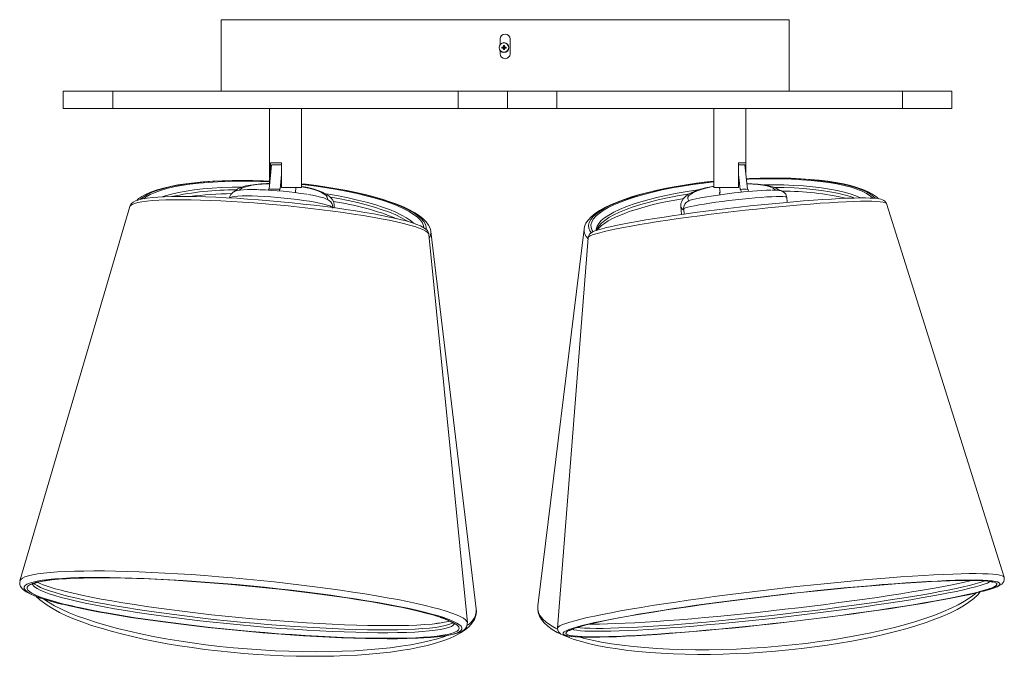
# Model space of a CAD drawing. Header units: millimetres. Extents: x -233 to 835, y -654 to 194.
# Tile 2 of 2: x 436 to 835, y -654 to -396. Entities that reach past the tile are written whole.
import ezdxf

# ---------------------------------------------------------------- set-up
doc = ezdxf.new("R2010")
doc.units = ezdxf.units.MM

msp = doc.modelspace()

# ---------------------------------------------------------------- linework, layer by layer
at = {"color": 7, "linetype": 'Continuous', "lineweight": 15}
for p, q in [((517.82, -396.36), (517.82, -425.36)), ((517.82, -396.36), (747.82, -396.36)), ((747.82, -396.36), (747.82, -425.36)), ((630.82, -404.16), (630.82, -406.38)), ((632.12, -406.83), (632.23, -407.54)), ((632.58, -406.83), (632.47, -407.54)), ((634.82, -410.16), (634.82, -404.16)), ((630.82, -408.94), (630.82, -410.16)), ((631.52, -407.43), (632.23, -407.54)), ((631.52, -407.89), (632.23, -407.78)), ((632.23, -407.54), (632.11, -407.42)), ((632.11, -407.9), (632.23, -407.78)), ((632.12, -408.49), (632.23, -407.78)), ((632.23, -407.54), (632.47, -407.54)), ((632.23, -407.54), (632.23, -407.78)), ((632.47, -407.78), (632.23, -407.78)), ((632.59, -407.42), (632.47, -407.54)), ((633.18, -407.43), (632.47, -407.54)), ((632.47, -407.78), (632.47, -407.54)), ((632.58, -408.49), (632.47, -407.78)), ((632.47, -407.78), (632.59, -407.9)), ((633.18, -407.89), (632.47, -407.78)), ((453.82, -432.36), (453.82, -425.36)), ((813.82, -425.36), (453.82, -425.36)), ((473.82, -432.36), (473.82, -425.36)), ((613.82, -432.36), (613.82, -425.36)), ((633.82, -432.36), (633.82, -425.36)), ((653.82, -432.36), (653.82, -425.36)), ((793.82, -432.36), (793.82, -425.36)), ((813.82, -432.36), (813.82, -425.36)), ((813.82, -432.36), (453.82, -432.36)), ((537.32, -432.36), (537.32, -463.48)), ((550.32, -464.36), (550.32, -432.36)), ((717.32, -432.36), (717.32, -464.36)), ((730.32, -459.09), (730.32, -432.36)), ((542.2, -454.36), (537.73, -454.36)), ((537.73, -459.06), (537.73, -454.36)), ((542.2, -454.36), (542.2, -464.36)), ((730.31, -454.36), (727.37, -454.36)), ((727.37, -464.36), (727.37, -454.36)), ((730.31, -454.36), (730.31, -459.06)), ((538.1, -455.16), (537.17, -465.01)), ((538.1, -455.16), (542.2, -455.16)), ((727.37, -455.2), (729.87, -455.2)), ((729.87, -455.2), (731, -465.06)), ((542.2, -459.06), (541.63, -465.06)), ((727.37, -459.06), (728.06, -465.11)), ((536.98, -465.02), (536.94, -465.41)), ((541.44, -465.02), (541.38, -465.73)), ((541.44, -465.02), (541.63, -465.06)), ((550.32, -464.36), (542.2, -464.36)), ((548.06, -464.36), (547.87, -466.37)), ((547.87, -466.37), (548.06, -466.41)), ((548.06, -466.41), (548.06, -466.45)), ((727.37, -464.36), (717.32, -464.36)), ((719.67, -466.38), (719.92, -466.34)), ((719.67, -466.38), (719.78, -467.29)), ((719.69, -464.36), (719.92, -466.34)), ((728.06, -465.11), (728.31, -465.08)), ((728.31, -465.08), (728.44, -466.25)), ((731.25, -465.08), (731.36, -465.97)), ((747.13, -470.34), (746.89, -468.3)), ((480.84, -471.97), (436.25, -623.63)), ((563.56, -472.55), (563.61, -471.99)), ((703.99, -471.94), (704.24, -475.26)), ((705.16, -473.06), (705.4, -475.1)), ((834.95, -622.16), (787.28, -470.86)), ((621.1, -635), (602.71, -482.16)), ((664.81, -481.14), (646.09, -633.84)), ((617.51, -640.66), (601.96, -483.35)), ((666.39, -484.66), (654.05, -642.82)), ((455.02, -628), (454.88, -627.97)), ((452.82, -633.01), (453.34, -633.13)), ((621.1, -635.05), (621.1, -635))]:
    msp.add_line(p, q, dxfattribs=at)
at = {"color": 8, "linetype": 'Continuous', "lineweight": 15}
msp.add_line((453.63, -633.17), (453.12, -633.05), dxfattribs=at)
at = {"color": 7, "linetype": 'Continuous', "lineweight": 15, "flags": 128}
for points in [[(537.48, -461.8), (534.89, -461.67), (530.61, -461.53), (526.38, -461.46), (522.24, -461.49), (518.21, -461.59), (514.29, -461.77), (510.52, -462.04), (506.91, -462.38), (503.48, -462.81), (500.25, -463.31), (497.22, -463.89), (494.42, -464.54), (491.85, -465.28), (489.52, -466.09), (487.45, -466.99), (485.63, -467.99), (484.07, -469.1), (483.55, -469.62)], [(717.32, -461.78), (714.59, -462.08), (710.35, -462.61), (706.2, -463.22), (702.14, -463.89), (698.2, -464.63), (694.4, -465.43), (690.77, -466.29), (687.3, -467.2), (684.04, -468.17), (680.98, -469.18), (678.14, -470.23), (675.54, -471.33), (673.19, -472.46), (671.09, -473.65), (669.25, -474.88), (667.69, -476.17), (666.41, -477.55), (665.57, -478.83), (665.03, -480.1), (664.83, -481.11)], [(784.02, -468.86), (783.22, -468.12), (781.71, -467.06), (779.86, -466.06), (777.73, -465.15), (775.34, -464.32), (772.71, -463.58), (769.85, -462.91), (766.77, -462.33), (763.49, -461.82), (760.01, -461.4), (756.37, -461.05), (752.56, -460.79), (748.62, -460.61), (744.56, -460.51), (740.4, -460.49), (736.16, -460.55), (731.87, -460.7), (730.51, -460.77)], [(533.02, -465.21), (532.22, -465.18), (530.26, -465.16), (528.48, -465.18), (526.89, -465.25), (525.5, -465.38), (524.21, -465.61), (523.45, -465.85), (522.83, -466.14), (522.23, -466.58), (521.68, -467.2), (521.28, -468.03), (521.18, -468.69)], [(537.39, -462.77), (536.1, -462.77), (533.82, -462.87), (531.67, -463.05), (529.67, -463.32), (527.83, -463.69), (526.15, -464.18), (524.59, -464.86), (523.52, -465.56), (523.02, -466.05)], [(602.7, -482.15), (602.7, -482.08), (602.38, -480.8), (601.78, -479.55), (600.88, -478.3), (599.64, -477.04), (598.06, -475.77), (596.17, -474.54), (594.01, -473.35), (591.6, -472.22), (588.94, -471.12), (586.05, -470.07), (582.94, -469.06), (579.63, -468.11), (576.13, -467.2), (572.46, -466.35), (568.63, -465.55), (564.67, -464.82), (560.59, -464.15), (556.41, -463.55), (552.17, -463.03), (550.32, -462.83)], [(563.56, -471.98), (563.61, -471.44), (563.41, -470.37), (562.98, -469.43), (562.36, -468.61), (561.53, -467.83), (560.37, -467.04), (558.79, -466.24), (556.96, -465.53), (554.99, -464.92), (552.87, -464.39), (550.62, -463.93), (550.32, -463.88)], [(717.32, -463.82), (716.11, -464.03), (713.94, -464.51), (711.92, -465.06), (710.07, -465.67), (708.4, -466.37), (706.89, -467.19), (705.71, -468.08), (704.92, -468.94), (704.37, -469.87), (704.05, -470.89), (704, -471.92)], [(743.93, -465.48), (743.68, -465.28), (742.59, -464.65), (741.1, -464.07), (739.27, -463.57), (737.29, -463.21), (735.17, -462.95), (732.94, -462.79), (730.73, -462.72)], [(746.86, -468.31), (746.82, -467.91), (746.47, -467.07), (745.99, -466.46), (745.47, -466.04), (744.97, -465.77), (744.5, -465.6), (744, -465.49), (743.32, -465.41), (742.16, -465.35), (741.02, -465.35)], [(494.06, -468.15), (492.08, -468.26), (489.79, -468.44), (487.75, -468.68), (485.97, -468.97), (484.42, -469.32), (483.07, -469.78), (482.13, -470.29), (481.51, -470.81), (481.04, -471.47), (480.88, -471.93)], [(494.34, -468.16), (494.78, -468.14), (497.66, -468.04), (500.81, -467.99), (504.2, -467.99), (507.81, -468.03), (511.63, -468.13), (515.63, -468.27), (519.78, -468.47), (524.06, -468.71), (528.45, -468.99), (532.92, -469.32), (537.44, -469.69), (541.98, -470.09), (546.52, -470.54), (551.03, -471.02), (555.49, -471.52), (559.86, -472.06), (564.12, -472.62), (568.24, -473.21), (572.21, -473.81), (575.99, -474.42), (579.56, -475.05), (582.9, -475.68), (586, -476.32), (588.47, -476.87)], [(562.94, -472.65), (562.97, -472.51), (562.88, -471.53), (562.56, -470.75), (562.14, -470.15), (561.66, -469.7), (561.13, -469.34), (560.47, -468.99), (559.37, -468.58), (558.05, -468.19), (556.57, -467.84), (554.78, -467.47), (552.87, -467.13)], [(670.22, -481.58), (670.28, -481.47), (670.92, -480.66), (671.84, -479.78), (673.06, -478.85), (674.57, -477.89), (676.38, -476.91), (678.49, -475.93), (680.86, -474.95), (683.51, -473.98), (686.39, -473.04), (689.51, -472.14), (692.84, -471.28), (696.35, -470.46), (700.04, -469.7), (703.87, -468.99), (705.05, -468.8)], [(672.74, -480.87), (673.32, -480.72), (675.34, -480.23), (677.67, -479.71), (680.3, -479.17), (683.2, -478.62), (686.36, -478.05), (689.77, -477.47), (693.4, -476.88), (697.23, -476.28), (701.24, -475.69), (705.4, -475.1), (709.68, -474.52), (714.07, -473.94), (718.54, -473.38), (723.05, -472.84), (727.59, -472.32), (732.12, -471.82), (736.61, -471.35), (741.05, -470.9), (745.4, -470.49), (749.64, -470.12), (753.74, -469.78), (757.68, -469.47), (761.43, -469.21), (764.97, -468.99), (768.28, -468.82), (771.34, -468.69), (774.13, -468.6), (776.64, -468.56), (778.84, -468.56), (780.33, -468.6)], [(710.5, -468.81), (710.12, -468.89), (708.87, -469.18), (707.8, -469.5), (707.21, -469.74), (706.58, -470.09), (706.12, -470.46), (705.65, -471.02), (705.29, -471.79), (705.14, -472.69), (705.2, -473.06)], [(787.23, -470.83), (787.08, -470.41), (786.67, -469.88), (786.22, -469.53), (785.71, -469.28), (785.03, -469.05), (783.82, -468.83), (782.46, -468.68), (780.73, -468.59), (780.63, -468.59)], [(601.94, -483.36), (601.95, -483.23), (601.7, -482.44), (601.3, -481.79), (600.73, -481.21), (599.89, -480.61), (598.55, -479.9), (597.08, -479.29), (595.23, -478.65), (593.15, -478.03), (590.82, -477.41), (588.73, -476.91)], [(672.47, -480.92), (672.08, -481.02), (670.52, -481.48), (669.22, -481.93), (668.11, -482.43), (667.5, -482.81), (667.03, -483.24), (666.67, -483.74), (666.43, -484.42), (666.42, -484.66)], [(826.73, -627.79), (827.18, -627.67), (829.09, -627.12), (830.72, -626.58), (832.11, -626.04), (833.28, -625.46), (834.02, -624.94), (834.48, -624.46), (834.84, -623.88), (835.05, -623.14), (834.97, -622.24), (834.94, -622.16)], [(436.29, -623.63), (436.15, -624.13), (436.2, -625.09), (436.5, -625.93), (436.99, -626.66), (437.7, -627.36), (438.79, -628.14), (440.34, -628.98), (442.14, -629.76), (444.19, -630.52), (446.49, -631.27), (449.05, -632.02), (451.87, -632.77), (452.82, -633.01)], [(441.14, -625.14), (441.13, -625.16), (441.29, -625.04), (441.72, -624.82), (442.45, -624.54), (443.51, -624.23), (444.91, -623.92), (446.64, -623.62), (448.41, -623.38)], [(446.81, -623.23), (447.75, -623.12), (450.45, -622.86), (453.45, -622.65), (456.74, -622.49), (460.31, -622.37), (464.13, -622.3), (468.21, -622.29), (472.51, -622.32), (477.03, -622.4), (481.75, -622.52), (486.64, -622.7), (491.69, -622.92), (496.88, -623.19), (502.18, -623.51), (507.58, -623.87), (513.06, -624.27), (518.59, -624.71), (524.15, -625.19), (529.72, -625.71), (535.28, -626.27), (540.81, -626.86), (546.28, -627.48), (551.67, -628.12), (556.96, -628.8), (562.14, -629.49), (567.17, -630.21), (572.04, -630.95), (576.74, -631.7), (581.24, -632.46), (585.52, -633.23), (589.57, -634.01), (593.37, -634.79), (596.9, -635.57), (600.16, -636.34), (603.13, -637.11), (605.8, -637.87), (607.93, -638.54)], [(447.97, -623.37), (449.24, -623.23), (451.98, -622.98), (455.03, -622.78), (458.36, -622.62), (461.97, -622.52), (465.84, -622.46), (469.95, -622.45), (474.3, -622.5), (478.85, -622.59), (483.6, -622.73), (488.52, -622.91), (493.59, -623.15), (498.79, -623.43), (504.11, -623.76), (509.52, -624.13), (515, -624.54), (520.52, -625), (526.07, -625.49), (531.62, -626.02), (537.15, -626.59), (542.64, -627.19), (548.07, -627.81), (553.41, -628.47), (558.64, -629.15), (563.74, -629.85), (568.69, -630.58), (573.47, -631.32), (578.07, -632.07), (582.46, -632.83), (586.62, -633.61), (590.54, -634.38), (594.2, -635.16), (597.59, -635.93), (600.7, -636.7), (603.51, -637.46), (606.01, -638.22), (607, -638.54)], [(660.16, -643.15), (661.62, -642.65), (663.48, -642.1), (665.66, -641.53), (668.17, -640.92), (670.98, -640.29), (674.09, -639.64), (677.49, -638.97), (681.15, -638.29), (685.07, -637.59), (689.24, -636.88), (693.62, -636.16), (698.21, -635.44), (702.99, -634.72), (707.94, -633.99), (713.04, -633.27), (718.26, -632.56), (723.59, -631.85), (729.01, -631.16), (734.49, -630.49), (740.01, -629.83), (745.55, -629.19), (751.08, -628.58), (756.6, -627.99), (762.06, -627.42), (767.45, -626.89), (772.76, -626.39), (777.95, -625.93), (783, -625.5), (787.91, -625.11), (792.64, -624.76), (797.17, -624.45), (801.5, -624.18), (805.6, -623.96), (809.45, -623.78), (813.04, -623.64), (816.36, -623.55), (819.39, -623.51), (822.11, -623.51), (824.53, -623.55), (826.63, -623.65), (828.39, -623.79), (829.28, -623.89)], [(660.32, -642.81), (661.76, -642.38), (663.85, -641.81), (666.26, -641.21), (668.98, -640.59), (672, -639.94), (675.31, -639.28), (678.89, -638.59), (682.73, -637.9), (686.81, -637.19), (691.13, -636.47), (695.65, -635.75), (700.37, -635.02), (705.27, -634.29), (710.32, -633.57), (715.51, -632.85), (720.81, -632.14), (726.21, -631.44), (731.68, -630.75), (737.2, -630.08), (742.75, -629.43), (748.31, -628.8), (753.86, -628.2), (759.37, -627.62), (764.82, -627.07), (770.19, -626.55), (775.47, -626.07), (780.62, -625.62), (785.63, -625.2), (790.48, -624.83), (795.15, -624.49), (799.62, -624.2), (803.87, -623.94), (807.89, -623.74), (811.66, -623.57), (815.17, -623.45), (818.4, -623.38), (821.34, -623.35), (823.98, -623.36), (826.3, -623.43), (828.31, -623.53), (829.98, -623.69), (830.1, -623.7)], [(821.94, -623.51), (819.43, -624.09), (816.47, -624.72), (813.21, -625.38), (809.68, -626.06), (805.89, -626.75), (801.84, -627.46), (797.57, -628.17), (793.08, -628.89), (788.39, -629.62), (783.52, -630.34), (778.5, -631.06), (773.33, -631.78), (768.06, -632.49), (762.68, -633.19), (757.23, -633.87), (751.73, -634.54), (746.19, -635.19)], [(828.77, -623.89), (829.68, -624.03), (830.24, -624.17), (830.48, -624.25), (830.48, -624.25)], [(442.99, -630.08), (443.99, -631.05), (444.28, -631.31)], [(454.88, -627.97), (453.39, -627.59), (452.98, -627.48)], [(605.17, -640.95), (603.19, -641.15), (600.3, -641.37), (597.11, -641.55), (593.63, -641.68), (589.89, -641.76), (585.9, -641.8), (581.67, -641.78), (577.22, -641.71), (572.56, -641.6), (567.73, -641.43), (562.73, -641.22), (557.59, -640.96), (552.33, -640.66), (546.96, -640.31), (541.51, -639.92), (536.01, -639.48), (530.47, -639.01), (524.92, -638.5), (519.37, -637.95), (513.86, -637.37), (508.4, -636.75), (503.02, -636.11), (497.73, -635.44), (492.56, -634.75), (487.53, -634.03), (482.66, -633.3), (477.97, -632.56), (473.48, -631.8), (469.2, -631.03), (465.16, -630.25), (461.36, -629.48), (457.83, -628.7), (454.92, -628.01)], [(646.13, -633.78), (646.03, -634.99), (646.24, -636.52), (646.75, -637.98), (647.55, -639.38), (648.65, -640.73), (650.07, -642.05), (651.83, -643.32), (653.9, -644.53), (656.27, -645.66), (658.74, -646.66), (659.26, -646.85), (660.74, -647.36), (663.8, -648.29), (667.09, -649.15), (670.63, -649.93), (674.38, -650.63), (678.34, -651.26), (682.51, -651.81), (686.86, -652.28), (691.38, -652.68), (696.05, -652.99), (700.87, -653.22), (705.81, -653.37), (710.85, -653.44), (715.99, -653.43), (721.2, -653.33), (726.46, -653.15), (731.76, -652.89), (737.07, -652.56), (742.39, -652.14), (747.69, -651.64), (752.95, -651.07), (758.15, -650.43), (763.29, -649.71), (768.33, -648.93), (773.26, -648.08), (778.06, -647.17), (782.73, -646.19), (787.24, -645.16), (791.57, -644.07), (795.72, -642.93), (799.67, -641.75), (803.4, -640.51), (806.9, -639.24), (810.17, -637.93), (813.2, -636.58), (815.97, -635.2), (818.47, -633.78), (820.71, -632.33), (822.66, -630.83), (824.33, -629.28), (825.32, -628.12)], [(824.29, -628.21), (822.68, -628.62), (820.02, -629.23), (817.06, -629.87), (813.8, -630.53), (810.27, -631.21), (806.47, -631.9), (802.43, -632.61), (798.15, -633.32), (793.66, -634.04), (788.98, -634.76), (784.11, -635.49), (779.09, -636.21), (773.92, -636.93), (768.64, -637.64), (763.27, -638.34), (757.82, -639.02), (752.31, -639.69), (746.78, -640.34)], [(826.46, -627.84), (825.71, -628.04), (823.3, -628.63), (820.58, -629.26), (817.56, -629.9), (814.25, -630.57), (810.67, -631.25), (806.83, -631.95), (802.74, -632.65), (798.43, -633.37), (793.9, -634.09), (789.18, -634.82), (784.29, -635.55), (779.24, -636.27), (774.05, -636.99), (768.75, -637.7), (763.35, -638.4), (757.88, -639.09), (752.36, -639.76), (746.81, -640.41)], [(444.28, -631.31), (445.23, -632.08), (447.3, -633.56), (449.66, -635.01), (452.28, -636.42), (455.17, -637.79), (458.3, -639.13), (461.68, -640.42), (465.29, -641.68), (469.12, -642.89), (473.15, -644.06), (477.38, -645.18), (481.79, -646.25), (486.37, -647.26), (491.1, -648.22), (495.96, -649.11), (500.94, -649.94), (506.02, -650.7), (511.19, -651.4), (516.42, -652.02), (521.69, -652.57), (527, -653.04), (532.32, -653.44), (537.63, -653.75), (542.91, -653.99), (548.15, -654.15), (553.33, -654.22), (558.43, -654.22), (563.43, -654.13), (568.32, -653.96), (573.07, -653.71), (577.68, -653.38), (582.12, -652.98), (586.39, -652.49), (590.46, -651.92), (594.33, -651.28), (597.99, -650.57), (601.41, -649.78), (604.6, -648.92), (607.54, -647.98), (610.22, -646.97), (612.64, -645.88), (614.8, -644.71), (616.68, -643.45), (618.26, -642.09), (619.52, -640.63), (620.34, -639.27), (620.92, -637.72), (621.15, -636.18), (621.07, -635.06)], [(597.48, -646.86), (596.54, -646.9), (592.98, -647.02), (589.15, -647.08), (585.07, -647.1), (580.77, -647.07), (576.25, -646.99), (571.54, -646.86), (566.64, -646.69), (561.59, -646.47), (556.41, -646.2), (551.1, -645.88), (545.7, -645.52), (540.22, -645.12), (534.69, -644.68), (529.13, -644.2), (523.56, -643.68), (518, -643.12), (512.47, -642.53), (507.01, -641.91), (501.61, -641.26), (496.32, -640.59), (491.15, -639.89), (486.11, -639.18), (481.24, -638.44), (476.54, -637.69), (472.05, -636.93), (467.77, -636.16), (463.72, -635.38), (459.92, -634.6), (456.38, -633.82), (453.63, -633.17)], [(600.94, -646.43), (599.81, -646.51), (596.62, -646.69), (593.15, -646.82), (589.41, -646.9), (585.41, -646.94), (581.18, -646.92), (576.73, -646.85), (572.08, -646.74), (567.25, -646.57), (562.25, -646.36), (557.11, -646.1), (551.84, -645.8), (546.48, -645.45), (541.03, -645.06), (535.53, -644.62), (529.99, -644.15), (524.43, -643.64), (518.89, -643.09), (513.38, -642.51), (507.92, -641.89), (502.53, -641.25), (497.25, -640.58), (492.08, -639.89), (487.05, -639.17), (482.18, -638.44), (477.49, -637.7), (472.99, -636.94), (468.72, -636.17), (464.67, -635.39), (460.88, -634.62), (458.77, -634.16)], [(746.19, -635.19), (740.65, -635.82), (735.12, -636.42), (729.63, -636.99), (724.2, -637.54), (718.85, -638.06), (713.6, -638.54), (708.47, -638.99), (703.49, -639.4), (698.67, -639.77), (694.04, -640.1), (689.61, -640.39), (685.39, -640.63), (681.42, -640.84), (677.69, -640.99), (674.24, -641.11), (671.06, -641.17), (668.18, -641.2), (667.03, -641.19)], [(597.73, -646.87), (599.73, -646.77), (602.68, -646.58), (605.37, -646.33), (607.8, -646.04), (609.96, -645.71), (611.87, -645.31), (613.52, -644.85), (614.96, -644.28), (616.04, -643.64), (616.74, -643), (617.23, -642.24), (617.49, -641.38), (617.48, -640.66)], [(606.54, -638.45), (608.28, -639.07), (609.79, -639.68), (610.98, -640.25), (611.81, -640.74), (612.24, -641.06), (612.42, -641.24), (612.41, -641.22)], [(746.81, -640.41), (741.25, -641.04), (735.7, -641.64), (730.19, -642.22), (724.74, -642.77), (719.36, -643.29), (714.09, -643.78), (708.94, -644.23), (703.93, -644.64), (699.08, -645.02), (694.41, -645.35), (689.94, -645.65), (685.69, -645.9), (681.66, -646.11), (677.89, -646.27), (674.39, -646.39), (671.16, -646.47), (668.22, -646.5), (665.58, -646.48), (663.25, -646.42), (661.32, -646.31)], [(746.78, -640.34), (741.24, -640.96), (735.71, -641.57), (730.22, -642.14), (724.79, -642.69), (719.44, -643.2), (714.19, -643.69), (709.06, -644.13), (704.08, -644.54), (699.26, -644.91), (694.63, -645.24), (690.19, -645.53), (685.98, -645.78), (682, -645.98), (678.28, -646.14), (674.82, -646.25), (671.65, -646.32), (668.77, -646.34), (666.19, -646.32), (663.94, -646.25), (662.2, -646.15)], [(654.06, -642.8), (654.13, -643.64), (654.47, -644.36), (654.92, -644.86), (655.44, -645.23), (656.09, -645.53), (657.1, -645.83), (658.45, -646.08), (660, -646.25), (660.9, -646.31)], [(658.86, -643.86), (658.85, -643.86), (658.95, -643.79), (659.28, -643.6), (659.91, -643.32), (660.65, -643.04)]]:
    msp.add_lwpolyline(points, dxfattribs=at)
at = {"color": 8, "linetype": 'Continuous', "lineweight": 15, "flags": 128}
for points in [[(537.47, -461.85), (536.83, -461.82), (532.32, -461.64), (527.86, -461.54), (523.49, -461.54), (519.24, -461.63), (515.12, -461.8), (511.16, -462.07), (507.39, -462.42), (503.83, -462.86), (500.5, -463.39), (497.42, -463.99), (494.61, -464.67), (492.09, -465.42), (489.87, -466.23), (487.96, -467.11), (486.38, -468.05), (485.13, -469.04), (485.03, -469.13)], [(537.45, -462.09), (533.69, -461.92), (529.24, -461.8), (524.86, -461.78), (520.59, -461.84), (516.45, -462), (512.48, -462.24), (508.68, -462.58), (505.09, -463), (501.73, -463.5), (498.62, -464.09), (495.78, -464.75), (493.23, -465.49), (490.97, -466.3), (489.03, -467.16), (487.42, -468.09), (486.39, -468.86)], [(717.32, -461.84), (716.26, -461.95), (711.79, -462.49), (707.4, -463.1), (703.12, -463.79), (698.98, -464.56), (694.99, -465.39), (691.19, -466.28), (687.59, -467.23), (684.22, -468.23), (681.09, -469.27), (678.23, -470.36), (675.66, -471.48), (673.38, -472.62), (671.42, -473.78), (669.78, -474.95), (668.47, -476.13), (667.51, -477.31), (666.89, -478.47), (666.63, -479.62), (666.72, -480.75), (667.16, -481.84), (667.69, -482.61)], [(717.32, -462.08), (713.32, -462.54), (708.92, -463.13), (704.63, -463.79), (700.46, -464.53), (696.45, -465.34), (692.61, -466.22), (688.98, -467.15), (685.57, -468.14), (682.4, -469.17), (679.5, -470.24), (676.88, -471.35), (674.57, -472.48), (672.56, -473.64), (670.88, -474.81), (669.53, -475.98), (668.53, -477.15), (667.88, -478.31), (667.59, -479.46), (667.65, -480.58), (668.06, -481.68), (668.44, -482.26)], [(782.83, -468.69), (782.2, -468.06), (780.89, -467.07), (779.25, -466.13), (777.29, -465.25), (775.01, -464.43), (772.43, -463.68), (769.58, -463), (766.45, -462.4), (763.08, -461.87), (759.48, -461.44), (755.67, -461.08), (751.68, -460.82), (747.54, -460.64), (743.26, -460.56), (738.87, -460.57), (734.4, -460.67), (730.52, -460.82)], [(781.73, -468.62), (780.73, -467.73), (779.27, -466.77), (777.48, -465.86), (775.36, -465.01), (772.94, -464.23), (770.23, -463.51), (767.24, -462.88), (763.99, -462.32), (760.5, -461.85), (756.8, -461.46), (752.9, -461.16), (748.83, -460.95), (744.61, -460.83), (740.28, -460.8), (735.86, -460.86), (731.37, -461.02), (730.54, -461.06)], [(525.94, -464.22), (522.17, -464.26), (518.09, -464.39), (514.16, -464.61), (510.41, -464.92), (506.86, -465.32), (503.54, -465.8), (500.45, -466.36), (497.63, -467), (495.09, -467.71), (493.84, -468.12)], [(537.38, -462.86), (536.61, -462.87), (534.33, -462.96), (532.22, -463.13), (530.32, -463.39), (528.66, -463.74), (527.27, -464.15), (526.2, -464.63), (525.44, -465.16), (525.23, -465.39)], [(600.88, -481.24), (600.86, -480.41), (600.54, -479.27), (599.86, -478.11), (598.83, -476.95), (597.47, -475.78), (595.77, -474.61), (593.75, -473.46), (591.42, -472.33), (588.79, -471.22), (585.89, -470.14), (582.72, -469.11), (579.3, -468.11), (575.67, -467.17), (571.83, -466.29), (567.81, -465.47), (563.64, -464.72), (559.34, -464.03), (554.94, -463.43), (550.46, -462.9), (550.32, -462.88)], [(599.94, -480.55), (599.81, -479.84), (599.32, -478.69), (598.48, -477.53), (597.29, -476.36), (595.76, -475.2), (593.9, -474.05), (591.72, -472.91), (589.24, -471.79), (586.46, -470.71), (583.42, -469.66), (580.11, -468.65), (576.58, -467.69), (572.83, -466.79), (568.9, -465.95), (564.8, -465.17), (560.56, -464.46), (556.2, -463.83), (551.76, -463.28), (550.32, -463.12)], [(560.8, -469.1), (560.84, -468.89), (560.73, -468.27), (560.27, -467.63), (559.48, -466.98), (558.36, -466.35), (556.94, -465.74), (555.25, -465.16), (553.32, -464.63), (551.18, -464.15), (550.32, -463.98)], [(711.23, -465.27), (710.86, -465.32), (706.63, -465.95), (702.52, -466.66), (698.56, -467.43), (694.76, -468.27), (691.16, -469.17), (687.77, -470.12), (684.63, -471.12), (681.74, -472.17), (679.13, -473.24), (676.81, -474.35), (674.8, -475.47), (673.11, -476.61), (671.75, -477.76), (670.73, -478.91), (670.06, -480.04), (669.74, -481.17), (669.72, -481.89)], [(717.32, -463.92), (716.26, -464.12), (714.14, -464.6), (712.22, -465.14), (710.55, -465.72), (709.15, -466.34), (708.06, -466.98), (707.29, -467.62), (706.86, -468.27), (706.77, -468.9), (707.04, -469.5), (707.21, -469.7)], [(742.31, -465.33), (742.12, -465.14), (741.35, -464.6), (740.24, -464.12), (738.84, -463.7), (737.16, -463.36), (735.24, -463.1), (733.11, -462.92), (730.82, -462.83), (730.74, -462.83)], [(776.72, -468.56), (774.85, -467.72), (772.64, -466.92), (770.12, -466.19), (767.32, -465.53), (764.26, -464.95), (760.95, -464.45), (757.42, -464.03), (753.68, -463.7), (749.77, -463.46), (745.71, -463.31), (741.51, -463.25), (737.7, -463.27)], [(774.44, -468.59), (772.72, -467.99), (770.2, -467.26), (767.4, -466.6), (764.34, -466.02), (761.03, -465.52), (757.5, -465.1), (753.77, -464.77), (749.85, -464.53), (745.79, -464.38), (741.89, -464.32)], [(480.84, -471.97), (481.09, -471.57), (481.71, -471.15), (482.68, -470.77), (484, -470.42), (485.65, -470.12), (487.63, -469.87), (489.93, -469.66), (492.52, -469.5), (495.41, -469.39), (498.56, -469.33), (501.97, -469.31), (505.6, -469.35), (509.45, -469.44), (513.49, -469.57), (517.68, -469.75), (522.02, -469.98), (526.47, -470.26), (531.01, -470.58), (535.61, -470.94), (540.24, -471.35), (544.88, -471.79), (549.5, -472.26), (554.07, -472.77), (558.57, -473.31), (562.96, -473.87), (567.23, -474.46), (571.35, -475.07), (575.29, -475.69), (579.04, -476.32), (582.56, -476.97), (585.84, -477.62), (588.86, -478.26), (591.6, -478.91)], [(562.92, -472.46), (562.91, -472.45), (562.53, -472.13), (561.81, -471.79), (560.74, -471.42), (559.36, -471.05), (557.68, -470.67), (555.73, -470.28), (553.55, -469.91), (551.18, -469.55), (548.64, -469.2), (546, -468.89), (543.28, -468.6), (540.55, -468.35), (537.84, -468.13), (535.2, -467.96), (532.68, -467.84), (530.32, -467.77), (528.16, -467.74), (526.24, -467.77), (524.59, -467.84), (523.24, -467.96), (522.21, -468.13), (521.52, -468.35), (521.22, -468.54)], [(595.76, -478.78), (594.53, -477.74), (592.87, -476.6), (590.88, -475.48), (588.59, -474.38), (586, -473.3), (583.14, -472.26), (580.01, -471.26), (576.65, -470.3), (573.07, -469.4), (569.29, -468.55), (565.34, -467.77), (561.24, -467.05), (560.12, -466.87)], [(593.35, -478.03), (592.78, -477.67), (590.8, -476.55), (588.51, -475.45), (585.92, -474.37), (583.06, -473.33), (579.93, -472.33), (576.57, -471.37), (572.98, -470.46), (569.2, -469.62), (565.25, -468.83), (562.11, -468.28)], [(707.25, -466.93), (706.71, -467.02), (702.6, -467.72), (698.64, -468.5), (694.84, -469.34), (691.24, -470.24), (687.86, -471.19), (684.71, -472.19), (681.82, -473.23), (679.21, -474.31), (676.89, -475.42), (674.88, -476.54), (673.19, -477.68), (671.83, -478.83), (670.82, -479.97), (670.14, -481.11), (669.94, -481.67)], [(746.89, -468.3), (746.73, -468.16), (746.22, -468.05), (745.36, -467.98), (744.17, -467.95), (742.67, -467.98), (740.88, -468.05), (738.84, -468.16), (736.58, -468.32), (734.14, -468.52), (731.56, -468.75), (728.89, -469.02), (726.17, -469.32), (723.44, -469.64), (720.76, -469.98), (718.17, -470.33), (715.72, -470.68), (713.44, -471.04), (711.37, -471.39), (709.56, -471.73), (708.03, -472.05), (706.81, -472.34), (705.91, -472.61), (705.36, -472.85), (705.16, -473.05), (705.16, -473.06)], [(725.46, -474.06), (730.09, -473.54), (734.7, -473.05), (739.26, -472.58), (743.76, -472.14), (748.15, -471.73), (752.42, -471.36), (756.53, -471.03), (760.48, -470.74), (764.22, -470.49), (767.75, -470.28), (771.04, -470.12), (774.07, -470), (776.82, -469.93), (779.27, -469.91), (781.42, -469.93), (783.25, -469.99), (784.75, -470.11), (785.91, -470.27), (786.72, -470.47), (787.18, -470.71), (787.28, -470.86)], [(563.61, -471.99), (563.5, -472.42), (563.44, -472.53)], [(666.39, -484.66), (666.4, -484.62), (666.65, -484.3), (667.25, -483.93), (668.2, -483.53), (669.5, -483.1), (671.13, -482.63), (673.09, -482.14), (675.36, -481.62), (677.94, -481.08), (680.8, -480.51), (683.94, -479.94), (687.32, -479.35), (690.94, -478.75), (694.77, -478.15), (698.78, -477.54), (702.97, -476.94), (707.29, -476.34), (711.72, -475.75), (716.25, -475.17), (720.83, -474.61), (725.46, -474.06)], [(591.6, -478.91), (594.05, -479.55), (596.18, -480.18), (598, -480.79), (599.48, -481.39), (600.63, -481.97), (601.42, -482.52), (601.86, -483.04), (601.96, -483.35)], [(436.26, -623.62), (436.59, -623.09), (437.27, -622.57), (438.3, -622.08), (439.68, -621.64), (441.39, -621.24), (443.43, -620.88), (445.8, -620.56), (448.48, -620.29), (451.46, -620.07), (454.73, -619.89), (458.29, -619.76), (462.1, -619.69), (466.17, -619.66), (470.48, -619.67), (475, -619.74), (479.72, -619.86), (484.62, -620.02), (489.69, -620.24), (494.91, -620.5), (500.24, -620.8), (505.68, -621.15), (511.2, -621.55), (516.78, -621.98), (522.4, -622.46), (528.04, -622.97), (533.67, -623.52), (539.28, -624.1), (544.84, -624.72), (550.33, -625.36), (555.72, -626.03), (561.01, -626.73), (566.16, -627.45), (571.17, -628.19), (576, -628.94), (580.64, -629.71), (585.07, -630.48), (589.28, -631.27), (593.25, -632.05), (596.95, -632.84), (600.39, -633.63), (603.55, -634.41), (606.4, -635.18), (608.95, -635.95), (611.18, -636.7), (613.09, -637.43), (614.66, -638.14), (615.89, -638.83), (616.78, -639.49), (617.32, -640.13), (617.51, -640.66)], [(654.05, -642.81), (654.08, -642.7), (654.38, -642.31), (655.04, -641.87), (656.04, -641.4), (657.39, -640.89), (659.07, -640.35), (661.09, -639.79), (663.42, -639.19), (666.07, -638.57), (669.02, -637.92), (672.27, -637.26), (675.79, -636.57), (679.58, -635.87), (683.62, -635.16), (687.9, -634.44), (692.4, -633.71), (697.1, -632.97), (701.98, -632.24), (707.02, -631.5), (712.21, -630.77), (717.53, -630.05), (722.95, -629.33), (728.45, -628.63), (734.02, -627.95), (739.62, -627.28), (745.25, -626.63), (750.87, -626.01), (756.47, -625.41), (762.02, -624.83), (767.5, -624.29), (772.9, -623.78), (778.18, -623.31), (783.34, -622.87), (788.34, -622.46), (793.18, -622.1), (797.82, -621.78), (802.26, -621.5), (806.48, -621.26), (810.46, -621.06), (814.18, -620.91), (817.63, -620.81), (820.8, -620.75), (823.67, -620.73), (826.24, -620.76), (828.49, -620.84), (830.42, -620.96), (832.02, -621.13), (833.27, -621.34), (834.18, -621.6), (834.75, -621.9), (834.95, -622.16)], [(453.12, -633.05), (450.15, -632.28), (447.48, -631.52), (445.12, -630.77), (443.09, -630.04), (441.39, -629.33), (440.02, -628.64), (438.99, -627.97), (438.31, -627.33), (437.98, -626.71), (438, -626.13), (438.37, -625.59), (439.09, -625.07), (440.15, -624.6), (441.55, -624.17), (443.29, -623.78), (445.36, -623.43), (446.81, -623.23)], [(454.1, -633.07), (451.14, -632.3), (448.49, -631.55), (446.15, -630.8), (444.13, -630.07), (442.45, -629.36), (441.1, -628.68), (440.1, -628.01), (439.45, -627.37), (439.15, -626.77), (439.2, -626.19), (439.61, -625.65), (440.36, -625.14), (441.46, -624.68), (442.91, -624.25), (444.69, -623.87), (446.8, -623.53), (447.97, -623.37)], [(455.94, -631.13), (453.02, -630.37), (450.4, -629.62), (448.1, -628.89), (446.12, -628.17), (444.47, -627.47), (443.17, -626.79), (442.2, -626.14), (441.58, -625.51), (441.32, -624.91), (441.31, -624.66)], [(456.05, -629.95), (453.13, -629.19), (450.51, -628.44), (448.21, -627.71), (446.23, -626.99), (444.58, -626.29), (443.28, -625.61), (442.31, -624.96), (441.98, -624.66)], [(827.2, -623.69), (826.77, -623.84), (825.16, -624.36), (823.23, -624.91), (820.97, -625.49), (818.39, -626.1), (815.51, -626.73), (812.34, -627.37), (808.89, -628.04), (805.18, -628.72), (801.21, -629.42), (797.02, -630.12), (792.6, -630.83), (787.99, -631.55), (783.2, -632.26), (778.25, -632.98), (773.16, -633.68), (767.95, -634.38), (762.65, -635.07), (757.27, -635.75), (751.84, -636.41), (746.37, -637.05)], [(829.28, -623.97), (829.09, -624.08), (828.17, -624.54), (826.9, -625.02), (825.3, -625.54), (823.36, -626.09), (821.1, -626.67), (818.53, -627.28), (815.65, -627.91), (812.48, -628.56), (809.03, -629.22), (805.31, -629.9), (801.35, -630.6), (797.15, -631.3), (792.74, -632.01), (788.12, -632.73), (783.33, -633.44), (778.38, -634.16), (773.29, -634.86), (768.09, -635.56), (762.78, -636.25), (757.4, -636.93), (751.97, -637.59), (746.51, -638.23)], [(829.28, -623.89), (829.82, -623.97), (830.91, -624.2), (831.65, -624.47), (832.04, -624.78), (832.08, -625.14), (831.77, -625.53), (831.11, -625.96), (830.09, -626.43), (828.74, -626.93), (827.05, -627.46), (825.03, -628.02), (824.29, -628.21)], [(830.1, -623.7), (831.32, -623.88), (832.31, -624.12), (832.96, -624.41), (833.26, -624.73), (833.22, -625.09), (832.82, -625.5), (832.08, -625.94), (830.99, -626.42), (829.56, -626.92), (827.8, -627.47), (826.46, -627.84)], [(611.7, -640.6), (611.14, -640.92), (610.01, -641.38), (608.54, -641.8), (606.73, -642.17), (604.59, -642.5), (602.14, -642.78), (599.37, -643.02), (596.31, -643.21), (592.97, -643.35), (589.35, -643.45), (585.47, -643.49), (581.36, -643.49), (577.02, -643.44), (572.48, -643.34), (567.74, -643.19), (562.84, -642.99), (557.8, -642.74), (552.62, -642.45), (547.35, -642.11), (541.98, -641.73), (536.56, -641.31), (531.09, -640.85), (525.61, -640.35), (520.14, -639.82), (514.69, -639.25), (509.29, -638.64), (503.96, -638.01), (498.73, -637.35), (493.62, -636.67), (488.64, -635.97), (483.82, -635.25), (479.18, -634.51), (474.73, -633.76), (470.5, -633.01), (466.5, -632.24), (462.74, -631.48), (459.26, -630.71), (456.05, -629.95)], [(662.71, -646.39), (664.46, -646.86), (668.01, -647.71), (671.82, -648.47), (675.89, -649.16), (680.19, -649.76), (684.71, -650.29), (689.43, -650.72), (694.34, -651.07), (699.41, -651.33), (704.63, -651.5), (709.97, -651.58), (715.41, -651.57), (720.94, -651.46), (726.53, -651.27), (732.15, -650.99), (737.8, -650.62), (743.44, -650.16), (749.06, -649.61), (754.63, -648.99), (760.13, -648.28), (765.54, -647.49), (770.84, -646.63), (776.01, -645.7), (781.03, -644.7), (785.88, -643.63), (790.53, -642.51), (794.98, -641.33), (799.21, -640.09), (803.19, -638.82), (806.91, -637.5), (810.37, -636.14), (813.54, -634.75), (816.41, -633.34), (818.98, -631.91), (821.23, -630.46), (823.15, -629), (823.68, -628.54)], [(445.98, -631.14), (447.79, -632.32), (450.3, -633.75), (453.12, -635.16), (456.23, -636.55), (459.64, -637.91), (463.31, -639.23), (467.25, -640.52), (471.43, -641.76), (475.84, -642.95), (480.46, -644.09), (485.27, -645.17), (490.25, -646.18), (495.4, -647.13), (500.67, -648.01), (506.06, -648.82), (511.55, -649.55), (517.11, -650.2), (522.72, -650.77), (528.36, -651.26), (534, -651.66), (539.64, -651.97), (545.23, -652.19), (550.77, -652.32), (556.23, -652.37), (561.59, -652.32), (566.83, -652.18), (571.93, -651.96), (576.87, -651.64), (581.62, -651.24), (586.18, -650.75), (590.52, -650.18), (594.63, -649.52), (598.5, -648.79), (602.09, -647.98), (605.41, -647.1), (608.44, -646.15), (609.24, -645.86)], [(458.77, -634.16), (457.35, -633.84), (454.1, -633.07)], [(612.34, -640.74), (612.25, -641.08), (611.82, -641.61), (611.03, -642.1), (609.9, -642.56), (608.43, -642.97), (606.62, -643.35), (604.48, -643.68), (602.03, -643.96), (599.26, -644.2), (596.2, -644.39), (592.85, -644.53), (589.24, -644.63), (585.36, -644.67), (581.25, -644.67), (576.91, -644.62), (572.36, -644.51), (567.63, -644.36), (562.73, -644.17), (557.69, -643.92), (552.51, -643.63), (547.23, -643.29), (541.87, -642.91), (536.45, -642.49), (530.98, -642.03), (525.5, -641.53), (520.02, -640.99), (514.58, -640.42), (509.18, -639.82), (503.85, -639.19), (498.62, -638.53), (493.51, -637.85), (488.53, -637.15), (483.71, -636.43), (479.07, -635.69), (474.62, -634.94), (470.39, -634.19), (466.39, -633.42), (462.63, -632.65), (459.15, -631.89), (455.94, -631.13)], [(646.09, -633.84), (646.08, -635.12), (646.4, -636.5), (647.07, -637.85), (648.09, -639.16), (649.45, -640.42), (651.16, -641.64), (653.19, -642.81), (654.01, -643.22)], [(746.37, -637.05), (740.9, -637.67), (735.45, -638.26), (730.03, -638.83), (724.67, -639.37), (719.39, -639.88), (714.21, -640.35), (709.16, -640.79), (704.25, -641.19), (699.51, -641.55), (694.95, -641.88), (690.6, -642.16), (686.47, -642.4), (682.57, -642.59), (678.93, -642.74), (675.56, -642.84), (672.47, -642.9), (669.68, -642.92), (667.19, -642.89), (665.02, -642.81), (663.18, -642.68), (661.94, -642.55)], [(607.93, -638.54), (608.16, -638.62), (610.19, -639.35), (611.9, -640.06), (613.26, -640.75), (614.29, -641.42), (614.97, -642.06), (615.3, -642.67), (615.28, -643.25), (614.91, -643.8), (614.2, -644.31), (613.13, -644.79), (611.73, -645.22), (609.99, -645.61), (607.92, -645.96), (605.53, -646.26), (602.83, -646.52), (599.83, -646.73), (597.48, -646.86)], [(607, -638.54), (608.19, -638.95), (610.04, -639.67), (611.55, -640.37), (612.72, -641.05), (613.55, -641.7), (614.03, -642.32), (614.15, -642.91), (613.92, -643.47), (613.34, -644), (612.41, -644.48), (611.14, -644.93), (609.52, -645.33), (607.58, -645.7), (605.3, -646.01), (602.71, -646.29), (600.94, -646.43)], [(746.51, -638.23), (741.04, -638.85), (735.58, -639.44), (730.16, -640.01), (724.8, -640.55), (719.52, -641.06), (714.35, -641.53), (709.3, -641.97), (704.39, -642.37), (699.65, -642.73), (695.09, -643.06), (690.74, -643.34), (686.6, -643.58), (682.71, -643.77), (679.07, -643.92), (675.7, -644.03), (672.61, -644.08), (669.81, -644.1), (667.33, -644.07), (665.16, -643.99), (663.32, -643.86), (661.81, -643.7), (660.64, -643.48), (659.92, -643.27)], [(661.32, -646.31), (661.25, -646.31), (659.58, -646.16), (658.24, -645.96), (657.25, -645.72), (656.6, -645.44), (656.29, -645.11), (656.34, -644.75), (656.74, -644.34), (657.48, -643.9), (658.57, -643.43), (660, -642.92), (660.32, -642.81)], [(662.2, -646.15), (662, -646.13), (660.41, -645.97), (659.15, -645.76), (658.23, -645.51), (657.67, -645.22), (657.45, -644.89), (657.59, -644.52), (658.08, -644.1), (658.91, -643.65), (660.1, -643.17), (660.16, -643.15)]]:
    msp.add_lwpolyline(points, dxfattribs=at)
at = {"color": 7, "linetype": 'Continuous', "lineweight": 15}
for radius in [2, 1.9]:
    msp.add_circle((632.35, -407.66), radius, dxfattribs=at)
for centre, radius, start, end in [((632.82, -404.16), 2, 0, 180), ((662.59, -407.64), 30.48, 178.4631, 179.5785), ((632.35, -412.3), 5.48, 87.6159, 92.3841), ((602.11, -407.64), 30.48, 0.4215, 1.5369), ((632.82, -410.16), 2, 180, 0), ((637, -407.66), 5.48, 177.6159, 182.3841), ((632.34, -437.9), 30.48, 90.4215, 91.5369), ((632.34, -377.42), 30.48, 268.4631, 269.5785), ((662.59, -407.67), 30.48, 180.4215, 181.5369), ((632.35, -403.01), 5.48, 267.6159, 272.3841), ((602.11, -407.67), 30.48, 358.4631, 359.5785), ((632.36, -437.9), 30.48, 88.4631, 89.5785), ((632.36, -377.42), 30.48, 270.4215, 271.5369), ((627.7, -407.66), 5.48, 357.6159, 2.3841), ((527.81, -622), 156.86, 80.9742, 87.9935), ((539.21, -517.22), 52.25, 87.5513, 92.4487), ((748.81, -670.41), 205.2, 92.3027, 100.6805), ((729.78, -488.83), 23.8, 86.4513, 93.5487), ((745, -584.52), 118.69, 77.3679, 89.9567), ((522.83, -600.4), 133.59, 90.3468, 97.6839), ((546.6, -582.07), 113.32, 68.0639, 81.5636), ((464.43, -577.02), 51.75, 245.9504, 257.2186), ((601.17, -602.65), 38.45, 275.3167, 283.8977)]:
    msp.add_arc(centre, radius, start, end, dxfattribs=at)
at = {"color": 8, "linetype": 'Continuous', "lineweight": 15}
for centre, radius, start, end in [((523.26, -586.33), 121.03, 89.7, 102.216), ((706.16, -471.51), 2.21, 190.9366, 244.61), ((598.86, -482.59), 3.87, 326.6892, 6.5338), ((669.49, -481.43), 4.69, 176.2595, 228.35), ((613.73, -635.31), 7.37, 301.5338, 2.0756)]:
    msp.add_arc(centre, radius, start, end, dxfattribs=at)

doc.saveas('drawing.dxf')
